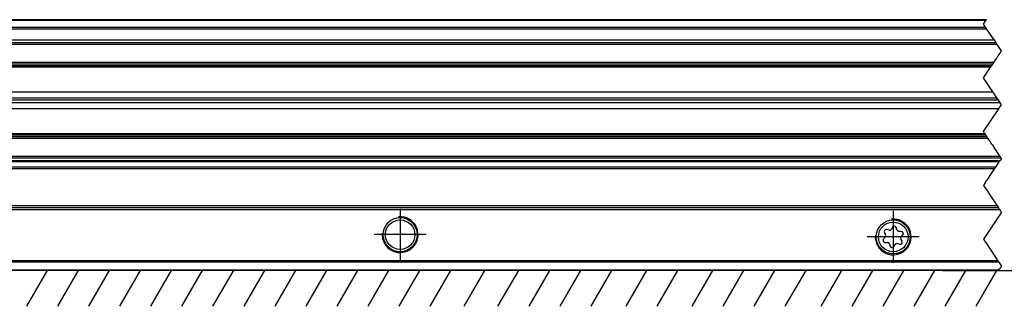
# Model space of a CAD drawing. Header units: millimetres. Extents: x -746 to 1206, y -530 to 959.
# Tile 12 of 46: x -361 to -251, y 205 to 237. Entities that reach past the tile are written whole.
import ezdxf

# ---------------------------------------------------------------- set-up
doc = ezdxf.new("R2010")
doc.units = ezdxf.units.MM
doc.linetypes.add('DOT_CENTER', pattern=[14, 12, -1, 0, -1])
doc.layers.add('1', color=7, linetype='Continuous')

# ---------------------------------------------------------------- blocks, each defined once
blk = doc.blocks.new('SOPORTE_SV2-T__7', base_point=(-582.9499999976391, 208.5500000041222))
at = {"color": 3, "linetype": 'Continuous'}
for p, q in [((-252.1399099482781, 219.9046780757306), (-384.1387239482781, 219.9046780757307)), ((-252.0181038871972, 220.0873871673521), (-384.0169178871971, 220.0873871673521)), ((-251.6270817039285, 220.6739204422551), (-383.6258957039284, 220.6739204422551)), ((-251.8430286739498, 215.7500000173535), (-383.8418426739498, 215.7500000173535)), ((-383.5751759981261, 215.350000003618), (-251.576361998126, 215.350000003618)), ((-251.7649238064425, 209.6328427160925), (-383.7637378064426, 209.6328427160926)), ((-251.6706429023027, 209.4914213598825), (-383.6694569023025, 209.4914213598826)), ((-383.6694569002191, 208.6085786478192), (-251.670642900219, 208.6085786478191))]:
    blk.add_line(p, q, dxfattribs=at)
at = {"color": 7, "linetype": 'Continuous'}
for p, q in [((-251.6155544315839, 220.691211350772), (-383.6143684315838, 220.6912113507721)), ((-251.7096953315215, 215.5500000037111), (-383.7085093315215, 215.5500000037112)), ((-263.9125803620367, 213.0547348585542), (-264.1742894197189, 213.117362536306)), ((-263.5281888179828, 213.3865181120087), (-263.6574023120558, 213.1640782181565)), ((-263.030644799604, 213.0814913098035), (-263.1037544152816, 213.3343154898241)), ((-264.3364782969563, 212.2723525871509), (-264.5188474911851, 212.0826550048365)), ((-264.4309144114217, 212.7769553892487), (-264.3015939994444, 212.5477702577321)), ((-262.5464685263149, 212.9109743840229), (-262.8095682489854, 212.913571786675)), ((-262.4691068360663, 211.8230166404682), (-262.5984127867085, 212.0521761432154)), ((-262.5635284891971, 212.3275938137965), (-262.3811389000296, 212.5173126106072)), ((-264.3535178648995, 211.6889932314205), (-264.0903887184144, 211.6863955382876)), ((-263.869313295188, 211.5184799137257), (-263.7962046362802, 211.2656755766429)), ((-263.3726198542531, 211.2120282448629), (-263.2388091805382, 211.4385998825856)), ((-262.9828483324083, 211.546098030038), (-262.7273631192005, 211.483006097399)), ((-251.7096953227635, 208.5500000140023), (-383.7085093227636, 208.5500000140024))]:
    blk.add_line(p, q, dxfattribs=at)
at = {"color": 2, "linetype": 'DOT_CENTER'}
for p, q in [((-252.3732400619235, 219.5546829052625), (-252.1399099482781, 219.9046780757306)), ((-252.1399099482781, 219.9046780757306), (-252.0181038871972, 220.0873871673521)), ((-252.0181038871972, 220.0873871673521), (-251.6270817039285, 220.6739204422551)), ((-251.6270817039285, 220.6739204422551), (-251.6155544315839, 220.691211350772)), ((-253.0430286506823, 218.5500000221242), (-252.9763619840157, 218.6500000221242)), ((-252.9763619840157, 218.6500000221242), (-252.9096953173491, 218.7500000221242)), ((-252.9096953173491, 218.7500000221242), (-252.4962558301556, 219.3701592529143)), ((-252.4962558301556, 219.3701592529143), (-252.3732400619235, 219.5546829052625)), ((-253.1763619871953, 218.3500000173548), (-253.3763619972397, 218.0500000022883)), ((-253.3763619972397, 218.0500000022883), (-252.8760556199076, 217.2995404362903)), ((-253.1763619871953, 218.3500000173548), (-253.0430286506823, 218.5500000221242)), ((-252.8760556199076, 217.2995404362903), (-252.8284273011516, 217.2280979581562)), ((-252.8284273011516, 217.2280979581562), (-251.8430286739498, 215.7500000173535)), ((-251.8430286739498, 215.7500000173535), (-251.7096953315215, 215.5500000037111)), ((-251.576361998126, 215.350000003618), (-251.7096953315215, 215.5500000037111)), ((-251.576361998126, 215.350000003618), (-251.4777732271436, 215.2021168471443)), ((-251.3763619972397, 215.0500000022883), (-253.3763619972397, 212.0500000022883)), ((-251.4777732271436, 215.2021168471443), (-251.3920682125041, 215.0735593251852)), ((-251.3920682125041, 215.0735593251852), (-251.3763619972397, 215.0500000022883)), ((-253.3763619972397, 212.0500000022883), (-253.1763620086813, 211.7500000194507)), ((-253.1763620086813, 211.7500000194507), (-253.0430286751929, 211.5500000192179)), ((-253.0430286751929, 211.5500000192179), (-252.7096953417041, 211.0500000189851)), ((-252.7096953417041, 211.0500000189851), (-252.1763620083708, 210.2500000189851)), ((-252.1763620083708, 210.2500000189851), (-251.7649238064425, 209.6328427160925)), ((-251.6706429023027, 209.4914213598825), (-251.7649238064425, 209.6328427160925)), ((-251.6706429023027, 209.4914213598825), (-251.3763619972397, 209.0500000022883)), ((-251.670642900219, 208.6085786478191), (-251.5763619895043, 208.7500000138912)), ((-251.3763619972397, 209.0500000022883), (-251.5763619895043, 208.7500000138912)), ((-251.7096953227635, 208.5500000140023), (-251.670642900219, 208.6085786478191))]:
    blk.add_line(p, q, dxfattribs=at)
at = {"color": 7, "linetype": 'Continuous'}
for centre, radius in [((-318.4499999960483, 212.5500001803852), 1.900000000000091), ((-318.4499999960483, 212.5500001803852), 1.650000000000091), ((-263.449999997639, 212.3000000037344), 1.899999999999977), ((-263.449999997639, 212.3000000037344), 1.649999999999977)]:
    blk.add_circle(centre, radius, dxfattribs=at)
for centre, radius, start, end in [((-264.2284050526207, 212.8912236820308), 0.2325237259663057, 76.54205043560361, 209.4343765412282), ((-263.8584647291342, 213.2808737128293), 0.2325237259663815, 256.5420504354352, 329.848050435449), ((-263.3271264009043, 213.2697226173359), 0.2325237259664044, 16.12837654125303, 149.848050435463), ((-262.8072728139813, 213.1460841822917), 0.2325237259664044, 196.128376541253, 269.4343765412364), ((-264.3512224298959, 211.9215056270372), 0.2325237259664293, 136.1283765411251, 269.4343765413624), ((-264.5041033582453, 212.43350196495), 0.2325237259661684, 316.1283765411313, 29.43437654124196), ((-262.3959034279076, 212.1664444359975), 0.2325237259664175, 136.1283765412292, 209.4343765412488), ((-262.5487639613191, 212.6784619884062), 0.2325237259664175, 316.1283765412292, 89.43437654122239), ((-264.092684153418, 211.4538831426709), 0.2325237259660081, 16.12937654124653, 89.43437654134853), ((-263.5728337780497, 211.3302723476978), 0.2325237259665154, 196.129376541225, 329.4343765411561), ((-263.0385952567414, 211.3203557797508), 0.2325237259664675, 76.1283765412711, 149.4343765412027), ((-262.6716161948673, 211.7087483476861), 0.232523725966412, 256.1283765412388, 29.43437654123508)]:
    blk.add_arc(centre, radius, start, end, dxfattribs=at)
at = {"layer": '1', "color": 2, "linetype": 'DOT_CENTER'}
for p, q in [((-318.4499999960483, 215.4500001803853), (-318.4499999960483, 209.6500001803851)), ((-263.449999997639, 215.2000000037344), (-263.449999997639, 209.4000000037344)), ((-315.5499999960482, 212.5500001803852), (-321.3499999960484, 212.5500001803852)), ((-260.549999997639, 212.3000000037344), (-266.349999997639, 212.3000000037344))]:
    blk.add_line(p, q, dxfattribs=at)
at = {"layer": '1', "color": 30, "linetype": 'Continuous'}
for centre, radius, start, end in [((-318.4499999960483, 212.5500001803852), 2.000000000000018, 175.0000000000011, 94.99999999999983), ((-263.449999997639, 212.3000000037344), 2.00000000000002, 175.0000000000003, 94.99999999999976)]:
    blk.add_arc(centre, radius, start, end, dxfattribs=at)
blk = doc.blocks.new('REGLA_SV2-820-T__8', base_point=(-579.949999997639, 218.5500000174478))
at = {"color": 3, "linetype": 'Continuous'}
for p, q in [((-253.1096953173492, 236.4500000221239), (-385.1085093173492, 236.450000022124)), ((-385.1617365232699, 235.7298407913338), (-253.16292252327, 235.7298407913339)), ((-385.0387207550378, 235.5453171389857), (-253.0399067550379, 235.5453171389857)), ((-384.2034887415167, 234.292469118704), (-252.2046747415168, 234.292469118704)), ((-383.8804729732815, 233.8079454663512), (-251.8816589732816, 233.8079454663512)), ((-252.2211123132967, 231.7828745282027), (-384.2199263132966, 231.7828745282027)), ((-252.5827883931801, 231.2403604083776), (-384.58160239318, 231.2403604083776)), ((-384.4505116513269, 231.4369965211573), (-252.451697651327, 231.4369965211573)), ((-385.2482690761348, 223.8596396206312), (-253.2494550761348, 223.8596396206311)), ((-253.1183643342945, 223.6630035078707), (-385.1171783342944, 223.6630035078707)), ((-384.8865930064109, 223.3171255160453), (-252.8877790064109, 223.3171255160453)), ((-251.5380080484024, 220.8075309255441), (-383.5368220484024, 220.8075309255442)), ((-251.537731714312, 221.2920545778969), (-383.536545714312, 221.2920545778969))]:
    blk.add_line(p, q, dxfattribs=at)
at = {"color": 7, "linetype": 'Continuous'}
for p, q in [((-253.0430286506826, 236.550000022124), (-385.0418426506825, 236.550000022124)), ((-384.0138063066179, 234.0079454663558), (-252.014992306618, 234.0079454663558)), ((-252.354445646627, 231.5828745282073), (-384.3532596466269, 231.5828745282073)), ((-384.3416173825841, 228.4996620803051), (-252.3428033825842, 228.4996620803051)), ((-383.9007341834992, 227.8383372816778), (-251.9019201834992, 227.8383372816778)), ((-251.7096953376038, 227.5500000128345), (-383.7085093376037, 227.5500000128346)), ((-251.6761367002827, 226.6003379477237), (-383.6749507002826, 226.6003379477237)), ((-251.5174704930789, 227.2616627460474), (-383.5162844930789, 227.2616627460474)), ((-385.0199263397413, 223.5171255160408), (-253.0211123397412, 223.5171255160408)), ((-251.4043983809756, 221.0920545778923), (-383.4032123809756, 221.0920545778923))]:
    blk.add_line(p, q, dxfattribs=at)
at = {"color": 2, "linetype": 'DOT_CENTER'}
for p, q in [((-253.3763619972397, 236.0500000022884), (-253.1096953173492, 236.4500000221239)), ((-253.1096953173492, 236.4500000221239), (-253.0430286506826, 236.550000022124)), ((-253.16292252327, 235.7298407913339), (-253.3763619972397, 236.0500000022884)), ((-253.0399067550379, 235.5453171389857), (-253.16292252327, 235.7298407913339)), ((-252.2046747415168, 234.292469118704), (-253.0399067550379, 235.5453171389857)), ((-252.2046747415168, 234.292469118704), (-252.014992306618, 234.0079454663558)), ((-251.8816589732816, 233.8079454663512), (-252.014992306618, 234.0079454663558)), ((-251.6773573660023, 233.5014930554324), (-251.8816589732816, 233.8079454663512)), ((-251.3763619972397, 233.0500000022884), (-251.6773573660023, 233.5014930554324)), ((-251.5201564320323, 232.8343083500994), (-251.4968892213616, 232.8692091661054)), ((-251.4968892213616, 232.8692091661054), (-251.3763619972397, 233.0500000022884)), ((-252.3057736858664, 231.6558824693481), (-252.2211123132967, 231.7828745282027)), ((-252.2211123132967, 231.7828745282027), (-252.1114840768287, 231.9473168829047)), ((-252.1114840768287, 231.9473168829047), (-252.0147285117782, 232.0924502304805)), ((-252.0147285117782, 232.0924502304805), (-251.9350826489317, 232.2119190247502)), ((-251.9350826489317, 232.2119190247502), (-251.8425650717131, 232.3506953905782)), ((-251.7716362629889, 232.4570886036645), (-251.8425650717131, 232.3506953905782)), ((-251.7716362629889, 232.4570886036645), (-251.7243877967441, 232.5279613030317)), ((-251.7243877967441, 232.5279613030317), (-251.5996049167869, 232.7151356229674)), ((-251.5996049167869, 232.7151356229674), (-251.5201564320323, 232.8343083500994)), ((-253.3763619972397, 230.0500000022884), (-252.5827883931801, 231.2403604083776)), ((-252.5827883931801, 231.2403604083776), (-252.451697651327, 231.4369965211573)), ((-252.451697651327, 231.4369965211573), (-252.354445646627, 231.5828745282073)), ((-252.354445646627, 231.5828745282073), (-252.3057736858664, 231.6558824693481)), ((-252.3428033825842, 228.4996620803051), (-253.3763619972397, 230.0500000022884)), ((-252.2438863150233, 228.3512864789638), (-252.3428033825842, 228.4996620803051)), ((-251.9019201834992, 227.8383372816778), (-252.2438863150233, 228.3512864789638)), ((-251.7096953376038, 227.5500000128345), (-251.9019201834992, 227.8383372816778)), ((-251.5174704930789, 227.2616627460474), (-251.7096953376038, 227.5500000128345)), ((-253.3763619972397, 224.0500000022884), (-251.6761367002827, 226.6003379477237)), ((-251.6761367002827, 226.6003379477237), (-251.5772196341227, 226.7487135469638)), ((-251.5772196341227, 226.7487135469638), (-251.3763619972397, 227.0500000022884)), ((-251.3763619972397, 227.0500000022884), (-251.5174704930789, 227.2616627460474)), ((-253.2494550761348, 223.8596396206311), (-253.3763619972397, 224.0500000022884)), ((-253.2494550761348, 223.8596396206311), (-253.1183643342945, 223.6630035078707)), ((-253.0211123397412, 223.5171255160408), (-253.1183643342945, 223.6630035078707)), ((-252.9724403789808, 223.4441175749), (-253.0211123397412, 223.5171255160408)), ((-252.8877790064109, 223.3171255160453), (-252.9724403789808, 223.4441175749)), ((-252.7781507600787, 223.152683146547), (-252.8877790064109, 223.3171255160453)), ((-252.6813951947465, 223.0075497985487), (-252.7781507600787, 223.152683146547)), ((-252.6017493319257, 222.8880810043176), (-252.6813951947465, 223.0075497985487)), ((-252.5092317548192, 222.7493046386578), (-252.6017493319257, 222.8880810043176)), ((-252.4383029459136, 222.6429114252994), (-252.5092317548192, 222.7493046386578)), ((-252.391054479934, 222.57203872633), (-252.4383029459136, 222.6429114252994)), ((-252.391054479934, 222.57203872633), (-252.2662716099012, 222.3848644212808)), ((-252.2662716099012, 222.3848644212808), (-252.2096741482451, 222.2999682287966)), ((-252.2096741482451, 222.2999682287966), (-252.1868231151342, 222.2656916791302)), ((-251.7420333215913, 221.5985069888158), (-252.1868231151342, 222.2656916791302)), ((-251.537731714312, 221.2920545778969), (-251.7420333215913, 221.5985069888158)), ((-251.6155544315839, 220.691211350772), (-251.5380080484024, 220.8075309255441)), ((-251.3763619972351, 221.0500000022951), (-251.5380080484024, 220.8075309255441)), ((-251.4043983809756, 221.0920545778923), (-251.537731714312, 221.2920545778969)), ((-251.4043983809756, 221.0920545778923), (-251.3763619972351, 221.0500000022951)), ((-252.3732400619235, 219.5546829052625), (-252.1399099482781, 219.9046780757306)), ((-252.1399099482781, 219.9046780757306), (-252.0181038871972, 220.0873871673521)), ((-252.0181038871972, 220.0873871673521), (-251.6270817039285, 220.6739204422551)), ((-251.6270817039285, 220.6739204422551), (-251.6155544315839, 220.691211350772)), ((-253.0430286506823, 218.5500000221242), (-252.9763619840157, 218.6500000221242)), ((-252.9763619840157, 218.6500000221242), (-252.9096953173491, 218.7500000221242)), ((-252.9096953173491, 218.7500000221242), (-252.4962558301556, 219.3701592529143))]:
    blk.add_line(p, q, dxfattribs=at)
blk = doc.blocks.new('REGLA_SV2-820-T__10', base_point=(-582.9499999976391, 208.5500000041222))
for name, p in [('REGLA_SV2-820-T__8', (-579.949999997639, 218.5500000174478)), ('SOPORTE_SV2-T__7', (-582.9499999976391, 208.5500000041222))]:
    blk.add_blockref(name, p)
blk = doc.blocks.new('Bottom2', base_point=(-495.4499999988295, 222.5500000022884))
at = {"layer": '1', "color": 2, "linetype": 'Continuous'}
for p, q in [((-360.084679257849, 204.5500000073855), (-357.741457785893, 208.6085786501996)), ((-357.9499999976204, 208.6085786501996), (-319.6814577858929, 208.6085786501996)), ((-356.624679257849, 204.5500000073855), (-354.281457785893, 208.6085786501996)), ((-353.164679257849, 204.5500000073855), (-350.821457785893, 208.6085786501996)), ((-349.704679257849, 204.5500000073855), (-347.361457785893, 208.6085786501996)), ((-346.244679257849, 204.5500000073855), (-343.901457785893, 208.6085786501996)), ((-342.784679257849, 204.5500000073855), (-340.441457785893, 208.6085786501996)), ((-339.3246792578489, 204.5500000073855), (-336.981457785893, 208.6085786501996)), ((-335.8646792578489, 204.5500000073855), (-333.521457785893, 208.6085786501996)), ((-332.4046792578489, 204.5500000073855), (-330.0614577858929, 208.6085786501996)), ((-328.9446792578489, 204.5500000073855), (-326.6014577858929, 208.6085786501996)), ((-325.4846792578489, 204.5500000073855), (-323.1414577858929, 208.6085786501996)), ((-322.0246792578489, 204.5500000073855), (-319.6814577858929, 208.6085786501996)), ((-318.5646792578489, 204.5500000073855), (-316.2552781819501, 208.5500000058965)), ((-315.1046792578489, 204.5500000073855), (-312.7952781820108, 208.5500000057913)), ((-311.3201022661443, 204.5500000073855), (-309.0107011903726, 208.5500000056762)), ((-307.5355252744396, 204.5500000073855), (-305.2261241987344, 208.5500000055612)), ((-304.0755252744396, 204.5500000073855), (-301.7661241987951, 208.550000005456)), ((-300.6155252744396, 204.5500000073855), (-298.3061241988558, 208.5500000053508)), ((-297.1555252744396, 204.5500000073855), (-294.8123038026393, 208.6085786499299)), ((-293.2413743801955, 204.5500000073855), (-290.9319733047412, 208.5500000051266)), ((-289.7813743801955, 204.5500000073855), (-287.4719733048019, 208.5500000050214)), ((-285.8672234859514, 204.5500000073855), (-283.5578224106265, 208.5500000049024)), ((-282.4072234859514, 204.5500000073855), (-280.0640020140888, 208.6085786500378)), ((-278.9472234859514, 204.5500000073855), (-276.6378224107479, 208.5500000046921)), ((-275.4872234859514, 204.5500000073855), (-273.1778224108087, 208.5500000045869)), ((-271.4991372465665, 204.5500000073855), (-269.1897361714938, 208.5500000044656)), ((-268.0391372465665, 204.5500000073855), (-265.7297361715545, 208.5500000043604)), ((-264.5791372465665, 204.5500000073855), (-262.2697361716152, 208.5500000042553)), ((-261.1191372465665, 204.5500000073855), (-258.8097361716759, 208.5500000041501)), ((-257.9499999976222, 208.5500000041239), (-194.7860935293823, 208.5500000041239)), ((-257.6591372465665, 204.5500000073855), (-255.349736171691, 208.5500000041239)), ((-254.1991372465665, 204.5500000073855), (-251.889736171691, 208.5500000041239))]:
    blk.add_line(p, q, dxfattribs=at)
at = {"layer": '1', "color": 7, "linetype": 'Continuous'}
blk.add_line((-322.0246792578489, 204.5500000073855), (-319.6814577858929, 208.6085786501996), dxfattribs=at)
blk.add_blockref('REGLA_SV2-820-T__10', (-582.9499999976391, 208.5500000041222))

msp = doc.modelspace()

# ---------------------------------------------------------------- block references
msp.add_blockref('Bottom2', (-495.4499999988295, 222.5500000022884))

doc.saveas('drawing.dxf')
